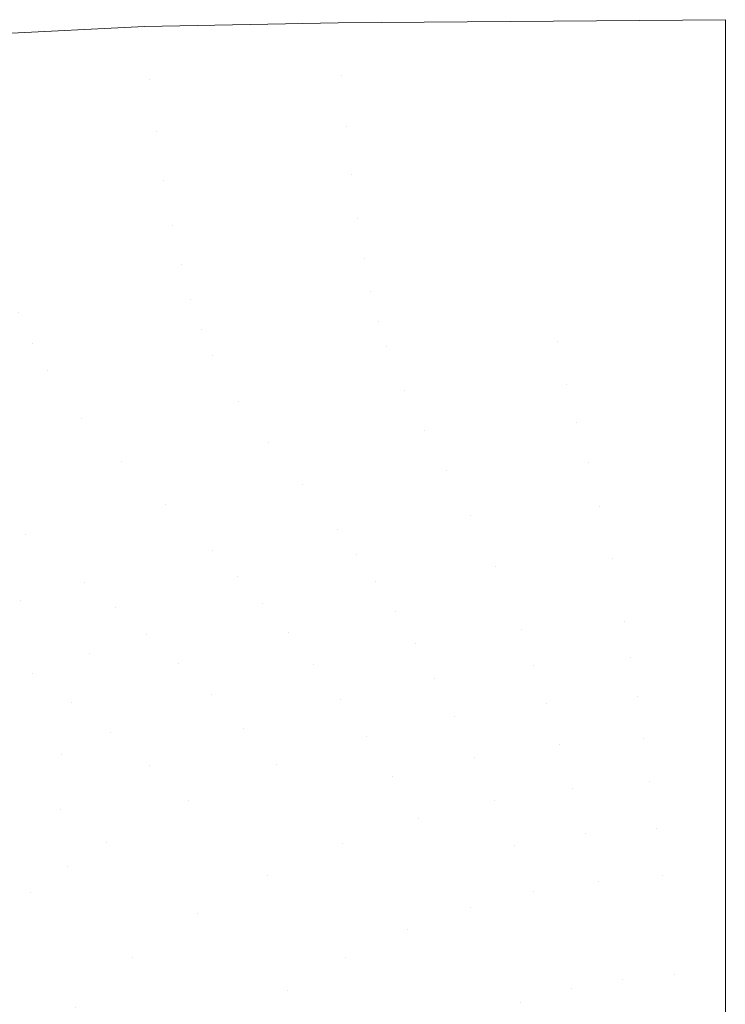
# Model space of a CAD drawing. Header units: centimetres. Extents: x -26.4 to 27.6, y -18.6 to 17.1.
# Tile 256 of 256: x -8.1 to 0.6, y 5 to 17.1. Entities that reach past the tile are written whole.
import ezdxf

# ---------------------------------------------------------------- set-up
doc = ezdxf.new("R2010")
doc.units = ezdxf.units.CM
doc.header["$LTSCALE"] = 2.54
doc.layers.add('Lucido design-1', color=7, linetype='Continuous')

# ---------------------------------------------------------------- blocks, each defined once
blk = doc.blocks.new('Gruppo-1')
at = {"color": 5, "linetype": 'Continuous', "lineweight": 9}
for points, invisible_edges in [([(0.593, 17.139, -249.989), (-4.179, 17.102, -249.989), (-4.132, 16.455, -250.021)], 10), ([(-4.132, 16.455, -250.021), (0.593, 16.51, -250.016), (0.593, 17.139, -249.989)], 9), ([(-6.564, 17.054, -249.989), (-8.947, 16.934, -249.989), (-8.839, 16.269, -250.029)], 10), ([(-8.839, 16.269, -250.029), (-6.499, 16.397, -250.024), (-6.564, 17.054, -249.989)], 11), ([(-4.179, 17.102, -249.989), (-6.564, 17.054, -249.989), (-6.499, 16.397, -250.024)], 10), ([(-6.499, 16.397, -250.024), (-4.132, 16.455, -250.021), (-4.179, 17.102, -249.989)], 11), ([(0.593, 16.51, -250.016), (-4.132, 16.455, -250.021), (-4.075, 15.827, -250.161)], 11), ([(-4.075, 15.827, -250.161), (0.593, 15.894, -250.146), (0.593, 16.51, -250.016)], 9), ([(-6.499, 16.397, -250.024), (-8.839, 16.269, -250.029), (-8.714, 15.627, -250.185)], 11), ([(-8.714, 15.627, -250.185), (-6.419, 15.761, -250.172), (-6.499, 16.397, -250.024)], 11), ([(-4.132, 16.455, -250.021), (-6.499, 16.397, -250.024), (-6.419, 15.761, -250.172)], 11), ([(-6.419, 15.761, -250.172), (-4.075, 15.827, -250.161), (-4.132, 16.455, -250.021)], 11), ([(0.593, 15.894, -250.146), (-4.075, 15.827, -250.161), (-4.01, 15.232, -250.399)], 11), ([(-4.01, 15.232, -250.399), (0.593, 15.307, -250.373), (0.593, 15.894, -250.146)], 9), ([(-4.075, 15.827, -250.161), (-6.419, 15.761, -250.172), (-6.326, 15.16, -250.419)], 11), ([(-6.326, 15.16, -250.419), (-4.01, 15.232, -250.399), (-4.075, 15.827, -250.161)], 11), ([(-6.419, 15.761, -250.172), (-8.714, 15.627, -250.185), (-8.576, 15.021, -250.443)], 11), ([(-8.576, 15.021, -250.443), (-6.326, 15.16, -250.419), (-6.419, 15.761, -250.172)], 11), ([(0.593, 15.307, -250.373), (-4.01, 15.232, -250.399), (-3.938, 14.686, -250.73)], 11), ([(-3.938, 14.686, -250.73), (0.593, 14.765, -250.692), (0.593, 15.307, -250.373)], 9), ([(-4.01, 15.232, -250.399), (-6.326, 15.16, -250.419), (-6.223, 14.608, -250.761)], 11), ([(-6.223, 14.608, -250.761), (-3.938, 14.686, -250.73), (-4.01, 15.232, -250.399)], 11), ([(-6.326, 15.16, -250.419), (-8.576, 15.021, -250.443), (-8.429, 14.464, -250.797)], 11), ([(-8.429, 14.464, -250.797), (-6.223, 14.608, -250.761), (-6.326, 15.16, -250.419)], 11), ([(-3.938, 14.686, -250.73), (-6.223, 14.608, -250.761), (-6.113, 14.119, -251.187)], 11), ([(-6.113, 14.119, -251.187), (-3.859, 14.202, -251.147), (-3.938, 14.686, -250.73)], 11), ([(0.593, 14.765, -250.692), (-3.938, 14.686, -250.73), (-3.859, 14.202, -251.147)], 11), ([(-3.859, 14.202, -251.147), (0.593, 14.283, -251.098), (0.593, 14.765, -250.692)], 9), ([(-6.223, 14.608, -250.761), (-8.429, 14.464, -250.797), (-8.275, 13.967, -251.235)], 11), ([(-8.275, 13.967, -251.235), (-6.113, 14.119, -251.187), (-6.223, 14.608, -250.761)], 11), ([(-3.859, 14.202, -251.147), (-6.113, 14.119, -251.187), (-5.994, 13.693, -251.677)], 11), ([(-5.994, 13.693, -251.677), (-3.775, 13.785, -251.628), (-3.859, 14.202, -251.147)], 11), ([(0.593, 14.283, -251.098), (-3.859, 14.202, -251.147), (-3.775, 13.785, -251.628)], 11), ([(-3.775, 13.785, -251.628), (0.593, 13.868, -251.571), (0.593, 14.283, -251.098)], 9), ([(-6.113, 14.119, -251.187), (-8.275, 13.967, -251.235), (-8.114, 13.533, -251.736)], 11), ([(-8.114, 13.533, -251.736), (-5.994, 13.693, -251.677), (-6.113, 14.119, -251.187)], 11), ([(0.593, 13.868, -251.571), (-3.775, 13.785, -251.628), (-3.684, 13.424, -252.152)], 11), ([(-3.684, 13.424, -252.152), (0.593, 13.511, -252.091), (0.593, 13.868, -251.571)], 9), ([(-3.775, 13.785, -251.628), (-5.994, 13.693, -251.677), (-5.865, 13.324, -252.208)], 11), ([(-5.865, 13.324, -252.208), (-3.684, 13.424, -252.152), (-3.775, 13.785, -251.628)], 11), ([(-5.994, 13.693, -251.677), (-8.114, 13.533, -251.736), (-7.943, 13.153, -252.278)], 11), ([(-7.943, 13.153, -252.278), (-5.865, 13.324, -252.208), (-5.994, 13.693, -251.677)], 11), ([(-10.048, 12.863, -252.358), (-7.943, 13.153, -252.278), (-8.114, 13.533, -251.736)], 11), ([(-1.477, 13.176, -252.659), (0.593, 13.511, -252.091), (-3.684, 13.424, -252.152)], 11), ([(-1.477, 13.176, -252.659), (0.593, 13.201, -252.639), (0.593, 13.511, -252.091)], 9), ([(-3.684, 13.424, -252.152), (-5.865, 13.324, -252.208), (-5.725, 12.998, -252.764)], 11), ([(-5.725, 12.998, -252.764), (-3.586, 13.109, -252.702), (-3.684, 13.424, -252.152)], 11), ([(-3.684, 13.424, -252.152), (-3.586, 13.109, -252.702), (-1.477, 13.176, -252.659)], 11), ([(-5.865, 13.324, -252.208), (-7.943, 13.153, -252.278), (-7.758, 12.815, -252.842)], 11), ([(-7.758, 12.815, -252.842), (-5.725, 12.998, -252.764), (-5.865, 13.324, -252.208)], 11), ([(-7.943, 13.153, -252.278), (-10.048, 12.863, -252.358), (-9.822, 12.513, -252.933)], 11), ([(-9.822, 12.513, -252.933), (-7.758, 12.815, -252.842), (-7.943, 13.153, -252.278)], 11), ([(-3.586, 13.109, -252.702), (-5.725, 12.998, -252.764), (-5.405, 12.434, -253.907)], 11), ([(-5.405, 12.434, -253.907), (-3.365, 12.566, -253.839), (-3.586, 13.109, -252.702)], 11), ([(-1.477, 13.176, -252.659), (-3.586, 13.109, -252.702), (-3.365, 12.566, -253.839)], 11), ([(-3.365, 12.566, -253.839), (-1.363, 12.644, -253.796), (-1.477, 13.176, -252.659)], 11), ([(0.593, 13.201, -252.639), (-1.477, 13.176, -252.659), (-1.363, 12.644, -253.796)], 11), ([(-1.363, 12.644, -253.796), (0.593, 12.67, -253.781), (0.593, 13.201, -252.639)], 9), ([(-5.725, 12.998, -252.764), (-7.758, 12.815, -252.842), (-7.337, 12.225, -253.995)], 11), ([(-7.337, 12.225, -253.995), (-5.405, 12.434, -253.907), (-5.725, 12.998, -252.764)], 11), ([(-7.758, 12.815, -252.842), (-9.822, 12.513, -252.933), (-9.306, 11.895, -254.099)], 11), ([(-9.306, 11.895, -254.099), (-7.337, 12.225, -253.995), (-7.758, 12.815, -252.842)], 11), ([(-1.363, 12.644, -253.796), (-3.365, 12.566, -253.839), (-3.115, 12.083, -254.995)], 11), ([(-3.115, 12.083, -254.995), (-1.236, 12.172, -254.957), (-1.363, 12.644, -253.796)], 11), ([(0.593, 12.67, -253.781), (-1.363, 12.644, -253.796), (-1.236, 12.172, -254.957)], 11), ([(-1.236, 12.172, -254.957), (0.593, 12.199, -254.95), (0.593, 12.67, -253.781)], 9), ([(-3.365, 12.566, -253.839), (-5.405, 12.434, -253.907), (-5.035, 11.931, -255.061)], 11), ([(-5.035, 11.931, -255.061), (-3.115, 12.083, -254.995), (-3.365, 12.566, -253.839)], 11), ([(-5.405, 12.434, -253.907), (-7.337, 12.225, -253.995), (-6.85, 11.697, -255.149)], 11), ([(-6.85, 11.697, -255.149), (-5.035, 11.931, -255.061), (-5.405, 12.434, -253.907)], 11), ([(-7.337, 12.225, -253.995), (-9.306, 11.895, -254.099), (-8.704, 11.342, -255.255)], 11), ([(-8.704, 11.342, -255.255), (-6.85, 11.697, -255.149), (-7.337, 12.225, -253.995)], 11), ([(-1.236, 12.172, -254.957), (-3.115, 12.083, -254.995), (-2.841, 11.586, -256.14)], 11), ([(-2.841, 11.586, -256.14), (-1.099, 11.683, -256.109), (-1.236, 12.172, -254.957)], 11), ([(0.593, 12.199, -254.95), (-1.236, 12.172, -254.957), (-1.099, 11.683, -256.109)], 11), ([(-1.099, 11.683, -256.109), (0.593, 11.709, -256.111), (0.593, 12.199, -254.95)], 9), ([(-3.115, 12.083, -254.995), (-5.035, 11.931, -255.061), (-4.623, 11.419, -256.198)], 11), ([(-4.623, 11.419, -256.198), (-2.841, 11.586, -256.14), (-3.115, 12.083, -254.995)], 11), ([(-5.035, 11.931, -255.061), (-6.85, 11.697, -255.149), (-6.31, 11.166, -256.279)], 11), ([(-6.31, 11.166, -256.279), (-4.623, 11.419, -256.198), (-5.035, 11.931, -255.061)], 11), ([(-6.85, 11.697, -255.149), (-8.704, 11.342, -255.255), (-8.032, 10.791, -256.379)], 11), ([(-8.032, 10.791, -256.379), (-6.31, 11.166, -256.279), (-6.85, 11.697, -255.149)], 11), ([(-1.099, 11.683, -256.109), (-2.841, 11.586, -256.14), (-2.548, 11.037, -257.258)], 11), ([(-2.548, 11.037, -257.258), (-0.954, 11.138, -257.237), (-1.099, 11.683, -256.109)], 11), ([(0.593, 11.709, -256.111), (-1.099, 11.683, -256.109), (-0.954, 11.138, -257.237)], 11), ([(-0.954, 11.138, -257.237), (0.593, 11.162, -257.247), (0.593, 11.709, -256.111)], 9), ([(-2.841, 11.586, -256.14), (-4.623, 11.419, -256.198), (-4.181, 10.86, -257.305)], 11), ([(-4.181, 10.86, -257.305), (-2.548, 11.037, -257.258), (-2.841, 11.586, -256.14)], 11), ([(-4.623, 11.419, -256.198), (-6.31, 11.166, -256.279), (-5.727, 10.595, -257.374)], 11), ([(-5.727, 10.595, -257.374), (-4.181, 10.86, -257.305), (-4.623, 11.419, -256.198)], 11), ([(-9.727, 10.308, -256.494), (-8.032, 10.791, -256.379), (-8.704, 11.342, -255.255)], 11), ([(-6.31, 11.166, -256.279), (-8.032, 10.791, -256.379), (-7.307, 10.211, -257.461)], 11), ([(-7.307, 10.211, -257.461), (-5.727, 10.595, -257.374), (-6.31, 11.166, -256.279)], 11), ([(0.593, 11.162, -257.247), (-0.954, 11.138, -257.237), (-0.803, 10.497, -258.314)], 11), ([(-0.803, 10.497, -258.314), (0.593, 10.517, -258.329), (0.593, 11.162, -257.247)], 9), ([(-0.954, 11.138, -257.237), (-2.548, 11.037, -257.258), (-2.241, 10.398, -258.326)], 11), ([(-2.241, 10.398, -258.326), (-0.803, 10.497, -258.314), (-0.954, 11.138, -257.237)], 11), ([(-2.548, 11.037, -257.258), (-4.181, 10.86, -257.305), (-3.949, 10.553, -257.842)], 11), ([(-2.548, 11.037, -257.258), (-3.949, 10.553, -257.842), (-3.713, 10.218, -258.359)], 11), ([(-3.713, 10.218, -258.359), (-2.241, 10.398, -258.326), (-2.548, 11.037, -257.258)], 11), ([(-4.181, 10.86, -257.305), (-5.727, 10.595, -257.374), (-5.423, 10.285, -257.903)], 11), ([(-5.423, 10.285, -257.903), (-3.949, 10.553, -257.842), (-4.181, 10.86, -257.305)], 11), ([(-8.032, 10.791, -256.379), (-9.727, 10.308, -256.494), (-8.86, 9.719, -257.562)], 11), ([(-8.86, 9.719, -257.562), (-8.091, 9.978, -257.51), (-8.032, 10.791, -256.379)], 11), ([(-8.091, 9.978, -257.51), (-7.307, 10.211, -257.461), (-8.032, 10.791, -256.379)], 11), ([(-5.727, 10.595, -257.374), (-7.307, 10.211, -257.461), (-6.927, 9.9, -257.98)], 11), ([(-6.927, 9.9, -257.98), (-5.423, 10.285, -257.903), (-5.727, 10.595, -257.374)], 11), ([(-3.949, 10.553, -257.842), (-5.423, 10.285, -257.903), (-5.112, 9.949, -258.412)], 11), ([(-5.112, 9.949, -258.412), (-3.713, 10.218, -258.359), (-3.949, 10.553, -257.842)], 11), ([(-0.803, 10.497, -258.314), (-2.241, 10.398, -258.326), (-1.925, 9.628, -259.305)], 11), ([(-1.925, 9.628, -259.305), (-0.648, 9.722, -259.301), (-0.803, 10.497, -258.314)], 11), ([(0.593, 10.517, -258.329), (-0.803, 10.497, -258.314), (-0.648, 9.722, -259.301)], 11), ([(-0.648, 9.722, -259.301), (0.593, 9.737, -259.317), (0.593, 10.517, -258.329)], 9), ([(-2.241, 10.398, -258.326), (-3.713, 10.218, -258.359), (-3.473, 9.852, -258.855)], 11), ([(-2.241, 10.398, -258.326), (-3.473, 9.852, -258.855), (-3.231, 9.453, -259.325)], 11), ([(-3.231, 9.453, -259.325), (-1.925, 9.628, -259.305), (-2.241, 10.398, -258.326)], 11), ([(-6.927, 9.9, -257.98), (-7.307, 10.211, -257.461), (-8.091, 9.978, -257.51)], 11), ([(-5.423, 10.285, -257.903), (-6.927, 9.9, -257.98), (-6.538, 9.566, -258.48)], 11), ([(-6.538, 9.566, -258.48), (-5.112, 9.949, -258.412), (-5.423, 10.285, -257.903)], 11), ([(-3.713, 10.218, -258.359), (-5.112, 9.949, -258.412), (-4.796, 9.585, -258.899)], 11), ([(-4.796, 9.585, -258.899), (-3.473, 9.852, -258.855), (-3.713, 10.218, -258.359)], 11), ([(-8.091, 9.978, -257.51), (-8.86, 9.719, -257.562), (-7.94, 9.079, -258.559)], 11), ([(-8.091, 9.978, -257.51), (-7.247, 9.336, -258.518), (-6.927, 9.9, -257.98)], 11), ([(-7.94, 9.079, -258.559), (-7.247, 9.336, -258.518), (-8.091, 9.978, -257.51)], 11), ([(-5.112, 9.949, -258.412), (-6.538, 9.566, -258.48), (-6.143, 9.208, -258.956)], 11), ([(-6.143, 9.208, -258.956), (-4.796, 9.585, -258.899), (-5.112, 9.949, -258.412)], 11), ([(-7.247, 9.336, -258.518), (-6.538, 9.566, -258.48), (-6.927, 9.9, -257.98)], 11), ([(-3.473, 9.852, -258.855), (-4.796, 9.585, -258.899), (-4.476, 9.191, -259.36)], 11), ([(-4.476, 9.191, -259.36), (-3.231, 9.453, -259.325), (-3.473, 9.852, -258.855)], 11), ([(-8.613, 8.798, -258.602), (-7.94, 9.079, -258.559), (-8.86, 9.719, -257.562)], 11), ([(-0.648, 9.722, -259.301), (-1.925, 9.628, -259.305), (-1.765, 9.189, -259.748)], 11), ([(-1.765, 9.189, -259.748), (-0.57, 9.28, -259.747), (-0.648, 9.722, -259.301)], 11), ([(0.593, 9.737, -259.317), (-0.648, 9.722, -259.301), (-0.57, 9.28, -259.747)], 11), ([(-0.57, 9.28, -259.747), (0.593, 9.292, -259.763), (0.593, 9.737, -259.317)], 9), ([(-4.796, 9.585, -258.899), (-6.143, 9.208, -258.956), (-5.743, 8.821, -259.406)], 11), ([(-5.743, 8.821, -259.406), (-4.476, 9.191, -259.36), (-4.796, 9.585, -258.899)], 11), ([(-1.925, 9.628, -259.305), (-3.231, 9.453, -259.325), (-2.987, 9.019, -259.763)], 11), ([(-2.987, 9.019, -259.763), (-1.765, 9.189, -259.748), (-1.925, 9.628, -259.305)], 11), ([(-6.143, 9.208, -258.956), (-6.538, 9.566, -258.48), (-7.247, 9.336, -258.518)], 11), ([(-3.231, 9.453, -259.325), (-4.476, 9.191, -259.36), (-4.154, 8.764, -259.789)], 11), ([(-4.154, 8.764, -259.789), (-2.987, 9.019, -259.763), (-3.231, 9.453, -259.325)], 11), ([(-7.247, 9.336, -258.518), (-7.94, 9.079, -258.559), (-7.467, 8.728, -259.024)], 11), ([(-7.247, 9.336, -258.518), (-7.467, 8.728, -259.024), (-6.143, 9.208, -258.956)], 11), ([(-0.57, 9.28, -259.747), (-1.765, 9.189, -259.748), (-1.605, 8.715, -260.154)], 11), ([(-1.605, 8.715, -260.154), (-0.492, 8.801, -260.155), (-0.57, 9.28, -259.747)], 11), ([(0.593, 9.292, -259.763), (-0.57, 9.28, -259.747), (-0.492, 8.801, -260.155)], 11), ([(-0.492, 8.801, -260.155), (0.593, 8.811, -260.17), (0.593, 9.292, -259.763)], 9), ([(-6.143, 9.208, -258.956), (-7.467, 8.728, -259.024), (-6.987, 8.353, -259.462)], 11), ([(-6.987, 8.353, -259.462), (-5.743, 8.821, -259.406), (-6.143, 9.208, -258.956)], 11), ([(-4.476, 9.191, -259.36), (-5.743, 8.821, -259.406), (-5.34, 8.406, -259.826)], 11), ([(-5.34, 8.406, -259.826), (-4.154, 8.764, -259.789), (-4.476, 9.191, -259.36)], 11), ([(-1.765, 9.189, -259.748), (-2.987, 9.019, -259.763), (-2.741, 8.551, -260.163)], 11), ([(-2.741, 8.551, -260.163), (-1.605, 8.715, -260.154), (-1.765, 9.189, -259.748)], 11), ([(-7.467, 8.728, -259.024), (-7.94, 9.079, -258.559), (-8.613, 8.798, -258.602)], 11), ([(-2.987, 9.019, -259.763), (-4.154, 8.764, -259.789), (-3.831, 8.305, -260.183)], 11), ([(-3.831, 8.305, -260.183), (-2.741, 8.551, -260.163), (-2.987, 9.019, -259.763)], 11), ([(-8.613, 8.798, -258.602), (-7.584, 8.083, -259.492), (-7.467, 8.728, -259.024)], 11), ([(-8.158, 7.789, -259.524), (-7.584, 8.083, -259.492), (-8.613, 8.798, -258.602)], 11), ([(-5.743, 8.821, -259.406), (-6.987, 8.353, -259.462), (-6.504, 7.952, -259.869)], 11), ([(-6.504, 7.952, -259.869), (-5.34, 8.406, -259.826), (-5.743, 8.821, -259.406)], 11), ([(-4.154, 8.764, -259.789), (-5.34, 8.406, -259.826), (-4.935, 7.961, -260.209)], 11), ([(-4.935, 7.961, -260.209), (-3.831, 8.305, -260.183), (-4.154, 8.764, -259.789)], 11), ([(-0.492, 8.801, -260.155), (-1.605, 8.715, -260.154), (-1.446, 8.207, -260.519)], 11), ([(-1.446, 8.207, -260.519), (-0.414, 8.289, -260.522), (-0.492, 8.801, -260.155)], 11), ([(0.593, 8.811, -260.17), (-0.492, 8.801, -260.155), (-0.414, 8.289, -260.522)], 11), ([(-0.414, 8.289, -260.522), (0.593, 8.297, -260.534), (0.593, 8.811, -260.17)], 9), ([(-7.584, 8.083, -259.492), (-6.987, 8.353, -259.462), (-7.467, 8.728, -259.024)], 11), ([(-1.605, 8.715, -260.154), (-2.741, 8.551, -260.163), (-2.497, 8.051, -260.524)], 11), ([(-2.497, 8.051, -260.524), (-1.446, 8.207, -260.519), (-1.605, 8.715, -260.154)], 11), ([(-2.741, 8.551, -260.163), (-3.831, 8.305, -260.183), (-3.507, 7.816, -260.537)], 11), ([(-3.507, 7.816, -260.537), (-2.497, 8.051, -260.524), (-2.741, 8.551, -260.163)], 11), ([(-5.34, 8.406, -259.826), (-6.504, 7.952, -259.869), (-6.017, 7.525, -260.242)], 11), ([(-6.017, 7.525, -260.242), (-4.935, 7.961, -260.209), (-5.34, 8.406, -259.826)], 11), ([(-6.504, 7.952, -259.869), (-6.987, 8.353, -259.462), (-7.584, 8.083, -259.492)], 11), ([(-3.507, 7.816, -260.537), (-3.831, 8.305, -260.183), (-4.935, 7.961, -260.209)], 11), ([(-0.414, 8.289, -260.522), (-1.446, 8.207, -260.519), (-1.287, 7.671, -260.841)], 11), ([(-1.287, 7.671, -260.841), (-0.336, 7.748, -260.844), (-0.414, 8.289, -260.522)], 11), ([(0.593, 8.297, -260.534), (-0.414, 8.289, -260.522), (-0.336, 7.748, -260.844)], 11), ([(-0.336, 7.748, -260.844), (0.593, 7.755, -260.855), (0.593, 8.297, -260.534)], 9), ([(-1.446, 8.207, -260.519), (-2.497, 8.051, -260.524), (-2.253, 7.523, -260.843)], 11), ([(-2.253, 7.523, -260.843), (-1.287, 7.671, -260.841), (-1.446, 8.207, -260.519)], 11), ([(-7.584, 8.083, -259.492), (-8.158, 7.789, -259.524), (-7.6, 7.406, -259.919)], 11), ([(-7.584, 8.083, -259.492), (-7.6, 7.406, -259.919), (-6.504, 7.952, -259.869)], 11), ([(-2.497, 8.051, -260.524), (-3.507, 7.816, -260.537), (-3.185, 7.299, -260.851)], 11), ([(-3.185, 7.299, -260.851), (-2.253, 7.523, -260.843), (-2.497, 8.051, -260.524)], 11), ([(-6.504, 7.952, -259.869), (-7.6, 7.406, -259.919), (-7.038, 7.001, -260.279)], 11), ([(-7.038, 7.001, -260.279), (-6.017, 7.525, -260.242), (-6.504, 7.952, -259.869)], 11), ([(-4.935, 7.961, -260.209), (-6.017, 7.525, -260.242), (-5.045, 6.598, -260.878)], 11), ([(-5.045, 6.598, -260.878), (-4.125, 6.99, -260.862), (-4.935, 7.961, -260.209)], 11), ([(-4.935, 7.961, -260.209), (-4.125, 6.99, -260.862), (-3.507, 7.816, -260.537)], 11), ([(-7.6, 7.406, -259.919), (-8.158, 7.789, -259.524), (-8.704, 7.472, -259.556)], 11), ([(-4.125, 6.99, -260.862), (-3.185, 7.299, -260.851), (-3.507, 7.816, -260.537)], 11), ([(-1.287, 7.671, -260.841), (-2.253, 7.523, -260.843), (-2.011, 6.969, -261.117)], 11), ([(-2.011, 6.969, -261.117), (-1.129, 7.109, -261.117), (-1.287, 7.671, -260.841)], 11), ([(-0.336, 7.748, -260.844), (-1.287, 7.671, -260.841), (-1.129, 7.109, -261.117)], 11), ([(-1.129, 7.109, -261.117), (-0.259, 7.181, -261.121), (-0.336, 7.748, -260.844)], 11), ([(0.593, 7.755, -260.855), (-0.336, 7.748, -260.844), (-0.259, 7.181, -261.121)], 11), ([(-0.259, 7.181, -261.121), (0.593, 7.188, -261.129), (0.593, 7.755, -260.855)], 9), ([(-6.017, 7.525, -260.242), (-7.038, 7.001, -260.279), (-5.916, 6.127, -260.895)], 11), ([(-5.916, 6.127, -260.895), (-5.045, 6.598, -260.878), (-6.017, 7.525, -260.242)], 11), ([(-2.011, 6.969, -261.117), (-2.253, 7.523, -260.843), (-3.185, 7.299, -260.851)], 11), ([(-8.704, 7.472, -259.556), (-7.516, 6.706, -260.299), (-7.6, 7.406, -259.919)], 11), ([(-7.516, 6.706, -260.299), (-8.704, 7.472, -259.556), (-8.596, 6.771, -259.971)], 11), ([(-7.516, 6.706, -260.299), (-7.038, 7.001, -260.279), (-7.6, 7.406, -259.919)], 11), ([(-3.185, 7.299, -260.851), (-4.125, 6.99, -260.862), (-3.327, 5.928, -261.353)], 11), ([(-3.327, 5.928, -261.353), (-2.55, 6.198, -261.349), (-3.185, 7.299, -260.851)], 11), ([(-3.185, 7.299, -260.851), (-2.55, 6.198, -261.349), (-2.011, 6.969, -261.117)], 11), ([(-0.259, 7.181, -261.121), (-1.129, 7.109, -261.117), (-0.973, 6.525, -261.347)], 11), ([(-0.973, 6.525, -261.347), (-0.183, 6.593, -261.35), (-0.259, 7.181, -261.121)], 11), ([(0.593, 7.188, -261.129), (-0.259, 7.181, -261.121), (-0.183, 6.593, -261.35)], 11), ([(-0.183, 6.593, -261.35), (0.593, 6.6, -261.356), (0.593, 7.188, -261.129)], 9), ([(-1.129, 7.109, -261.117), (-2.011, 6.969, -261.117), (-1.773, 6.394, -261.347)], 11), ([(-1.773, 6.394, -261.347), (-0.973, 6.525, -261.347), (-1.129, 7.109, -261.117)], 11), ([(-7.038, 7.001, -260.279), (-7.516, 6.706, -260.299), (-6.714, 5.58, -260.914)], 11), ([(-6.714, 5.58, -260.914), (-5.916, 6.127, -260.895), (-7.038, 7.001, -260.279)], 11), ([(-4.125, 6.99, -260.862), (-5.045, 6.598, -260.878), (-4.087, 5.588, -261.358)], 11), ([(-4.087, 5.588, -261.358), (-3.327, 5.928, -261.353), (-4.125, 6.99, -260.862)], 11), ([(-2.55, 6.198, -261.349), (-1.773, 6.394, -261.347), (-2.011, 6.969, -261.117)], 11), ([(-8.785, 5.709, -260.36), (-7.969, 6.392, -260.319), (-8.596, 6.771, -259.971)], 11), ([(-8.596, 6.771, -259.971), (-7.969, 6.392, -260.319), (-7.516, 6.706, -260.299)], 11), ([(-7.516, 6.706, -260.299), (-7.969, 6.392, -260.319), (-6.714, 5.58, -260.914)], 11), ([(-5.045, 6.598, -260.878), (-5.916, 6.127, -260.895), (-4.807, 5.179, -261.364)], 11), ([(-4.807, 5.179, -261.364), (-4.087, 5.588, -261.358), (-5.045, 6.598, -260.878)], 11), ([(-0.183, 6.593, -261.35), (-0.973, 6.525, -261.347), (-0.67, 5.317, -261.694)], 11), ([(-0.67, 5.317, -261.694), (-0.035, 5.378, -261.696), (-0.183, 6.593, -261.35)], 11), ([(0.593, 6.6, -261.356), (-0.183, 6.593, -261.35), (-0.035, 5.378, -261.696)], 11), ([(-0.035, 5.378, -261.696), (0.593, 5.388, -261.699), (0.593, 6.6, -261.356)], 9), ([(-0.973, 6.525, -261.347), (-1.773, 6.394, -261.347), (-1.308, 5.204, -261.694)], 11), ([(-1.308, 5.204, -261.694), (-0.67, 5.317, -261.694), (-0.973, 6.525, -261.347)], 11), ([(-7.969, 6.392, -260.319), (-8.785, 5.709, -260.36), (-7.42, 4.966, -260.933)], 11), ([(-7.42, 4.966, -260.933), (-6.714, 5.58, -260.914), (-7.969, 6.392, -260.319)], 11), ([(-1.773, 6.394, -261.347), (-2.55, 6.198, -261.349), (-1.933, 5.035, -261.694)], 11), ([(-1.933, 5.035, -261.694), (-1.308, 5.204, -261.694), (-1.773, 6.394, -261.347)], 11), ([(-2.55, 6.198, -261.349), (-3.327, 5.928, -261.353), (-2.552, 4.807, -261.695)], 11), ([(-2.552, 4.807, -261.695), (-1.933, 5.035, -261.694), (-2.55, 6.198, -261.349)], 11), ([(-5.916, 6.127, -260.895), (-6.714, 5.58, -260.914), (-5.471, 4.704, -261.371)], 11), ([(-5.471, 4.704, -261.371), (-4.807, 5.179, -261.364), (-5.916, 6.127, -260.895)], 11), ([(-3.327, 5.928, -261.353), (-4.087, 5.588, -261.358), (-3.153, 4.521, -261.696)], 11), ([(-3.153, 4.521, -261.696), (-2.552, 4.807, -261.695), (-3.327, 5.928, -261.353)], 11), ([(-8.785, 5.709, -260.36), (-9.458, 4.984, -260.4), (-8.014, 4.31, -260.953)], 11), ([(-8.014, 4.31, -260.953), (-7.42, 4.966, -260.933), (-8.785, 5.709, -260.36)], 11), ([(-4.087, 5.588, -261.358), (-4.807, 5.179, -261.364), (-3.725, 4.179, -261.698)], 11), ([(-3.725, 4.179, -261.698), (-3.153, 4.521, -261.696), (-4.087, 5.588, -261.358)], 11), ([(-6.714, 5.58, -260.914), (-7.42, 4.966, -260.933), (-6.067, 4.172, -261.378)], 11), ([(-6.067, 4.172, -261.378), (-5.471, 4.704, -261.371), (-6.714, 5.58, -260.914)], 11), ([(-0.035, 5.378, -261.696), (-0.67, 5.317, -261.694), (-0.381, 4.078, -261.912)], 11), ([(-0.381, 4.078, -261.912), (0.107, 4.133, -261.912), (-0.035, 5.378, -261.696)], 11), ([(0.593, 5.388, -261.699), (-0.035, 5.378, -261.696), (0.107, 4.133, -261.912)], 11), ([(0.107, 4.133, -261.912), (0.593, 4.146, -261.913), (0.593, 5.388, -261.699)], 9), ([(-0.67, 5.317, -261.694), (-1.308, 5.204, -261.694), (-0.866, 3.979, -261.911)], 11), ([(-0.866, 3.979, -261.911), (-0.381, 4.078, -261.912), (-0.67, 5.317, -261.694)], 11), ([(-4.807, 5.179, -261.364), (-5.471, 4.704, -261.371), (-4.256, 3.782, -261.701)], 11), ([(-4.256, 3.782, -261.701), (-3.725, 4.179, -261.698), (-4.807, 5.179, -261.364)], 11), ([(-1.308, 5.204, -261.694), (-1.933, 5.035, -261.694), (-1.342, 3.836, -261.911)], 11), ([(-1.342, 3.836, -261.911), (-0.866, 3.979, -261.911), (-1.308, 5.204, -261.694)], 11), ([(-1.933, 5.035, -261.694), (-2.552, 4.807, -261.695), (-1.807, 3.649, -261.912)], 11), ([(-1.807, 3.649, -261.912), (-1.342, 3.836, -261.911), (-1.933, 5.035, -261.694)], 11)]:
    blk.add_3dface(points, dxfattribs=dict(at, invisible_edges=invisible_edges))
blk = doc.blocks.new('Gruppo-2-1')
at = {"color": 5}
blk.add_blockref('Gruppo-1', (0, 0), dxfattribs=at)

msp = doc.modelspace()

# ---------------------------------------------------------------- block references
at = {"layer": 'Lucido design-1', "color": 7}
msp.add_blockref('Gruppo-2-1', (0, 0), dxfattribs=at)

doc.saveas('drawing.dxf')
